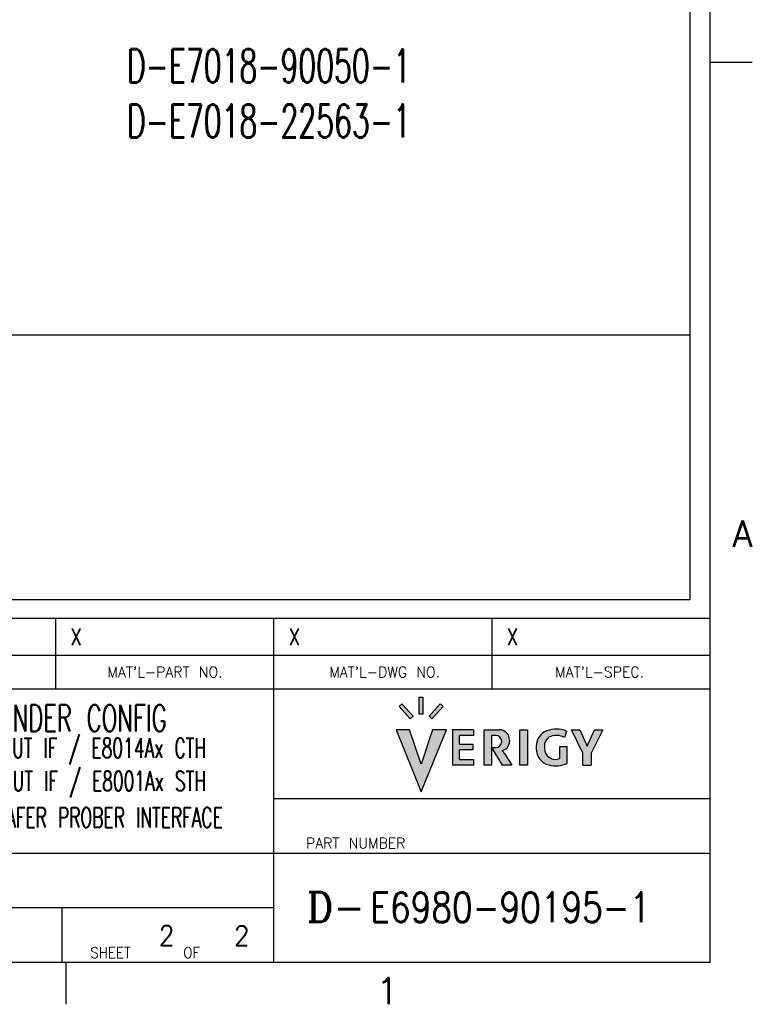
# Model space of a CAD drawing. Extents: x -1763 to 4575, y -3429 to 1051.
# Tile 158 of 193: x 3689 to 4575, y -3429 to -2238. Entities that reach past the tile are written whole.
import ezdxf

# ---------------------------------------------------------------- set-up
doc = ezdxf.new("R2010")
doc.units = 0
doc.layers.add('1', color=7, linetype='CONTINUOUS')
doc.styles.add('CONVERTER_1', font='txt.shx', dxfattribs={"width": 0.81})
doc.styles.add('CONVERTER_11', font='txt.shx', dxfattribs={"width": 0.97875000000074})
doc.styles.add('CONVERTER_2', font='txt.shx', dxfattribs={"width": 0.63})
doc.styles.add('CONVERTER_6', font='txt.shx', dxfattribs={"width": 0.9})
doc.styles.add('CONVERTER_8', font='complex.shx', dxfattribs={"width": 0.95})
doc.styles.add('CONVERTER_9', font='txt.shx', dxfattribs={"width": 0.97031249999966})

# ---------------------------------------------------------------- blocks, each defined once
blk = doc.blocks.new('TEXT__453', base_point=(-2000, -2800))
at = {"layer": '1', "color": 7, "linetype": 'CONTINUOUS'}
for p, q in [((4500, -2200), (4500, -2940)), ((4500, -2940), (2500, -2940))]:
    blk.add_line(p, q, dxfattribs=at)
at = {"layer": '1', "color": 1, "linetype": 'CONTINUOUS'}
blk.add_line((4500, -2620), (-699.9999999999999, -2620), dxfattribs=at)
blk = doc.blocks.new('ATA1_S', base_point=(-213.9843043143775, -422.2505840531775))
at = {"layer": '1', "linetype": 'CONTINUOUS'}
for color, points in [(8, [(522.1190567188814, -382.1905679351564), (521.5368598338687, -382.190567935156), (521.5368598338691, -384.7522342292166), (522.1190567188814, -384.7522342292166)]), (8, [(520.6307334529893, -385.0830112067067), (518.9422465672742, -383.2077565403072), (518.5095899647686, -383.5973222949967), (520.1980768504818, -385.4725769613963)]), (8, [(524.7395431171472, -383.1929710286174), (523.040059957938, -385.0804382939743), (523.4727165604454, -385.4700040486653), (525.1721997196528, -383.582536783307)]), (2, [(525.670251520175, -387.1122142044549), (523.5773968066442, -387.1122142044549), (521.8415499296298, -392.2937664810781), (520.07276424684, -387.1122142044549), (518.0462807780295, -387.1122142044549), (521.82623265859, -396.4855840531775)]), (8, [(529.7535090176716, -387.1122142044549), (526.5747140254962, -387.1122142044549), (526.5747140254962, -392.4800694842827), (529.7535090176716, -392.4800694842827), (529.7535090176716, -391.5951302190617), (527.6692441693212, -391.5951302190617), (527.6692441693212, -390.1629258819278), (529.6487135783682, -390.1629258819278), (529.6487135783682, -389.3129184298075), (527.6692441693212, -389.3129184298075), (527.6692441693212, -387.9855095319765), (529.7535090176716, -387.9855095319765)]), (8, [(537.9132909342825, -387.1122142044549), (536.7721850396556, -387.1122142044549), (536.7721850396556, -392.4800694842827), (537.9132909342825, -392.4800694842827)]), (8, [(549.2962807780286, -387.1122142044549), (548.0459798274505, -387.1122142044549), (546.93243789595, -389.6156608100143), (545.8188959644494, -387.1122142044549), (544.5685950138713, -387.1122142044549), (546.3202139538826, -390.6503410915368), (546.3202139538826, -392.4800694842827), (547.5446618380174, -392.4800694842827), (547.5446618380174, -390.6503410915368)])]:
    blk.add_hatch(color=color, dxfattribs=at).paths.add_polyline_path(points)
h = blk.add_hatch(color=8, dxfattribs=at)
edge = h.paths.add_edge_path()
edge.add_line((533.6486955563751, -387.1122142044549), (531.3953042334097, -387.1122142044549))
edge.add_line((531.3953042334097, -387.1122142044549), (531.3953042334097, -392.4800694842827))
edge.add_line((531.3953042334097, -392.4800694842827), (532.5014783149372, -392.4800694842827))
edge.add_line((532.5014783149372, -392.4800694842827), (532.5014783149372, -387.9855095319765))
edge.add_line((532.5014783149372, -387.9855095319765), (533.1535388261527, -387.9855095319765))
edge.add_arc((533.1535388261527, -388.8588048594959), 0.8732953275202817, 360, 450, ccw=False)
edge.add_line((534.026834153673, -388.8588048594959), (534.026834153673, -388.9170245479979))
edge.add_arc((533.1535388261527, -388.9170245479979), 0.8732953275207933, 270, 360, ccw=False)
edge.add_line((533.1535388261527, -389.7903198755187), (532.5485174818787, -389.7903198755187))
edge.add_line((532.5485174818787, -389.7903198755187), (534.164682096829, -392.4800694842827))
edge.add_line((534.164682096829, -392.4800694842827), (535.5501958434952, -392.4800694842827))
edge.add_line((535.5501958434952, -392.4800694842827), (534.4328700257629, -390.6919743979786))
edge.add_arc((532.1123345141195, -392.1420059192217), 2.7363253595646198, 31.9999999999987, 44.29296093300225)
edge.add_arc((533.8754629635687, -388.9064467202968), 1.3390528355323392, -81.60598581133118, 0)
edge.add_line((535.2145157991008, -388.9064467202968), (535.2145157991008, -388.6780344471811))
edge.add_arc((533.6486955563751, -388.6780344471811), 1.5658202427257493, 0, 90)
h = blk.add_hatch(color=8, dxfattribs=at)
edge = h.paths.add_edge_path()
edge.add_arc((542.2891291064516, -391.2108802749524), 4.191817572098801, 68.66454883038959, 109.72351309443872)
edge.add_arc((541.6996869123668, -389.5667583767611), 2.4452269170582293, 109.7235130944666, 180)
edge.add_line((539.2544599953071, -389.5667583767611), (539.2544599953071, -389.9618261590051))
edge.add_arc((541.8044823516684, -389.9618261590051), 2.5500223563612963, 180, -104.03813238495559)
edge.add_arc((542.2083775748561, -388.3464716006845), 4.215105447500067, -104.03813238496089, -65.84529084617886)
edge.add_line((543.9332067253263, -392.1925187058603), (543.9332067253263, -389.6622365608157))
edge.add_line((543.9332067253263, -389.6622365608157), (542.8037447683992, -389.6622365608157))
edge.add_line((542.8037447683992, -389.6622365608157), (542.8037447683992, -391.4608451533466))
edge.add_arc((542.1444769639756, -389.9445249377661), 1.653439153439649, 540, 293.4985067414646, ccw=False)
edge.add_line((540.491037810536, -389.9445249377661), (540.491037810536, -389.5339302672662))
edge.add_arc((542.0394585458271, -389.5339302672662), 1.5484207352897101, 450, 540, ccw=False)
edge.add_line((542.0394585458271, -387.9855095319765), (542.4220994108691, -387.9855095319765))
edge.add_arc((542.4220994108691, -390.16412087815), 2.1786113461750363, 420.3242601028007, 450, ccw=False)
edge.add_line((543.5007099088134, -388.2712535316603), (543.8142281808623, -387.306343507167))
at = {"layer": '1', "color": 7, "linetype": 'CONTINUOUS'}
for p, q in [((565.5756956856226, -422.2505840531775), (565.5756956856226, 124.9094159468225)), ((360.813465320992, -375.8162090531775), (466.5756956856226, -375.8162090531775)), ((466.5756956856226, -375.8162090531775), (565.5756956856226, -375.8162090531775)), ((466.5756956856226, -380.9755840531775), (360.813465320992, -380.9755840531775)), ((565.5756956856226, -380.9755840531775), (466.5756956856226, -380.9755840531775)), ((499.5756956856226, -422.2505840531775), (499.5756956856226, -380.9755840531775)), ((499.5756956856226, -397.4855840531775), (565.5756956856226, -397.4855840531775)), ((436.9428055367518, -405.7405840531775), (565.5756956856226, -405.7405840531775)), ((-213.9843043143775, -422.2505840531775), (565.5756956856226, -422.2505840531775))]:
    blk.add_line(p, q, dxfattribs=at)
at = {"layer": '1', "color": 1, "linetype": 'CONTINUOUS'}
for p, q in [((565.5756956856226, -286.2105840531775), (571.9256956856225, -286.2105840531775)), ((466.5756956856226, -370.3162090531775), (360.813465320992, -370.3162090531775)), ((499.5756956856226, -370.3162090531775), (466.5756956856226, -370.3162090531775)), ((466.5756956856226, -370.3162090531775), (466.5756956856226, -375.8162090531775)), ((499.5756956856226, -380.9755840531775), (499.5756956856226, -370.3162090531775)), ((532.5756956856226, -370.3162090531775), (499.5756956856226, -370.3162090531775)), ((565.5756956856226, -370.3162090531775), (532.5756956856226, -370.3162090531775)), ((532.5756956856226, -380.9755840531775), (532.5756956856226, -370.3162090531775)), ((466.5756956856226, -375.8162090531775), (466.5756956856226, -380.9755840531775)), ((335.813465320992, -413.9955840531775), (499.5756956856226, -413.9955840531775)), ((467.5475706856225, -422.2505840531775), (467.5475706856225, -413.9955840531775)), ((468.1306956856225, -422.2505840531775), (468.1306956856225, -428.6005840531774))]:
    blk.add_line(p, q, dxfattribs=at)
at = {"layer": '1', "color": 8, "linetype": 'CONTINUOUS'}
for p, q in [((521.5368598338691, -384.7522342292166), (521.5368598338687, -382.190567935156)), ((521.5368598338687, -382.190567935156), (522.1190567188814, -382.1905679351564)), ((522.1190567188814, -382.1905679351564), (522.1190567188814, -384.7522342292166)), ((518.5095899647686, -383.5973222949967), (518.9422465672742, -383.2077565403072)), ((520.1980768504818, -385.4725769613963), (518.5095899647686, -383.5973222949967)), ((518.9422465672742, -383.2077565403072), (520.6307334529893, -385.0830112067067)), ((524.7395431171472, -383.1929710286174), (523.040059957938, -385.0804382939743)), ((523.4727165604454, -385.4700040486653), (525.1721997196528, -383.582536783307)), ((525.1721997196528, -383.582536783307), (524.7395431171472, -383.1929710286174)), ((520.6307334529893, -385.0830112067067), (520.1980768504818, -385.4725769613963)), ((522.1190567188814, -384.7522342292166), (521.5368598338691, -384.7522342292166)), ((523.040059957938, -385.0804382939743), (523.4727165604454, -385.4700040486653)), ((526.5747140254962, -387.1122142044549), (526.5747140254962, -392.4800694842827)), ((529.7535090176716, -387.1122142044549), (526.5747140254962, -387.1122142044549)), ((527.6692441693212, -389.3129184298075), (527.6692441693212, -387.9855095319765)), ((529.7535090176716, -387.9855095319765), (527.6692441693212, -387.9855095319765)), ((529.7535090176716, -387.1122142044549), (529.7535090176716, -387.9855095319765)), ((531.3953042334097, -387.1122142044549), (533.6486955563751, -387.1122142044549)), ((531.3953042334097, -392.4800694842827), (531.3953042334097, -387.1122142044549)), ((532.5014783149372, -387.9855095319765), (532.5014783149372, -392.4800694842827)), ((533.1535388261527, -387.9855095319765), (532.5014783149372, -387.9855095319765)), ((536.7721850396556, -392.4800694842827), (536.7721850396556, -387.1122142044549)), ((536.7721850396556, -387.1122142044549), (537.9132909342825, -387.1122142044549)), ((537.9132909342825, -387.1122142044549), (537.9132909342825, -392.4800694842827)), ((542.4220994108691, -387.9855095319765), (542.0394585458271, -387.9855095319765)), ((543.8142281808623, -387.306343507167), (543.5007099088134, -388.2712535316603)), ((544.5685950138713, -387.1122142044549), (545.8188959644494, -387.1122142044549)), ((546.3202139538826, -390.6503410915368), (544.5685950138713, -387.1122142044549)), ((545.8188959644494, -387.1122142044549), (546.93243789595, -389.6156608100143)), ((546.93243789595, -389.6156608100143), (548.0459798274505, -387.1122142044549)), ((549.2962807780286, -387.1122142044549), (547.5446618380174, -390.6503410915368)), ((548.0459798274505, -387.1122142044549), (549.2962807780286, -387.1122142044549)), ((527.6692441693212, -389.3129184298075), (529.6487135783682, -389.3129184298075)), ((529.6487135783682, -389.3129184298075), (529.6487135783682, -390.1629258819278)), ((532.5485174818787, -389.7903198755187), (533.1535388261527, -389.7903198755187)), ((534.164682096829, -392.4800694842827), (532.5485174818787, -389.7903198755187)), ((534.026834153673, -388.9170245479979), (534.026834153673, -388.8588048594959)), ((535.2145157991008, -388.6780344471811), (535.2145157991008, -388.9064467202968)), ((539.2544599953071, -389.5667583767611), (539.2544599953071, -389.9618261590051)), ((540.491037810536, -389.5339302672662), (540.491037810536, -389.9445249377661)), ((542.8037447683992, -389.6622365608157), (543.9332067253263, -389.6622365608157)), ((542.8037447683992, -391.4608451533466), (542.8037447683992, -389.6622365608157)), ((543.9332067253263, -392.1925187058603), (543.9332067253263, -389.6622365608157)), ((527.6692441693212, -391.5951302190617), (527.6692441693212, -390.1629258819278)), ((529.6487135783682, -390.1629258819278), (527.6692441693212, -390.1629258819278)), ((534.4328700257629, -390.6919743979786), (535.5501958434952, -392.4800694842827)), ((546.3202139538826, -392.4800694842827), (546.3202139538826, -390.6503410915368)), ((547.5446618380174, -390.6503410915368), (547.5446618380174, -392.4800694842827)), ((529.7535090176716, -392.4800694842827), (526.5747140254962, -392.4800694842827)), ((527.6692441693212, -391.5951302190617), (529.7535090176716, -391.5951302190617)), ((529.7535090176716, -391.5951302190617), (529.7535090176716, -392.4800694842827)), ((532.5014783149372, -392.4800694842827), (531.3953042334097, -392.4800694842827)), ((535.5501958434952, -392.4800694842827), (534.164682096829, -392.4800694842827)), ((537.9132909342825, -392.4800694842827), (536.7721850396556, -392.4800694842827)), ((546.3202139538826, -392.4800694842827), (547.5446618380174, -392.4800694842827))]:
    blk.add_line(p, q, dxfattribs=at)
at = {"layer": '1', "color": 2, "linetype": 'CONTINUOUS'}
for p, q in [((520.07276424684, -387.1122142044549), (518.0462807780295, -387.1122142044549)), ((518.0462807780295, -387.1122142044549), (521.82623265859, -396.4855840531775)), ((521.8415499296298, -392.2937664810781), (520.07276424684, -387.1122142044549)), ((521.82623265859, -396.4855840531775), (525.670251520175, -387.1122142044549)), ((523.5773968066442, -387.1122142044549), (521.8415499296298, -392.2937664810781)), ((525.670251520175, -387.1122142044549), (523.5773968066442, -387.1122142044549))]:
    blk.add_line(p, q, dxfattribs=at)
at = {"layer": '1', "color": 8, "linetype": 'CONTINUOUS'}
for centre, radius, start, end in [((533.1535388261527, -388.8588048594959), 0.87329532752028, 0, 90), ((533.6486955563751, -388.6780344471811), 1.56582024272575, 0, 90), ((541.6996869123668, -389.5667583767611), 2.44522691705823, 109.7235130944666, 180), ((542.0394585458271, -389.5339302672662), 1.54842073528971, 90, 180), ((542.2891291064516, -391.2108802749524), 4.1918175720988, 68.66454883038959, 109.72351309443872), ((542.4220994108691, -390.16412087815), 2.17861134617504, 60.32426010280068, 90), ((533.1535388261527, -388.9170245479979), 0.87329532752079, -90, 0), ((533.8754629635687, -388.9064467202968), 1.33905283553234, -81.60598581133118, 0), ((532.1123345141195, -392.1420059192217), 2.73632535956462, 31.9999999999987, 44.29296093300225), ((541.8044823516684, -389.9618261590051), 2.5500223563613, 180, -104.03813238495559), ((542.1444769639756, -389.9445249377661), 1.65343915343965, 180, -66.50149325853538), ((542.2083775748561, -388.3464716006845), 4.21510544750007, -104.03813238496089, -65.84529084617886)]:
    blk.add_arc(centre, radius, start, end, dxfattribs=at)
at = {"layer": '1', "color": 1}
for s, height, style, width, p in [('PART NUMBER', 1.60000000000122, 'CONVERTER_9', 0.97031249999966, (504.4458138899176, -405.0451243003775)), ('D-', 4.5, 'CONVERTER_8', 0.95, (504.5599345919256, -416.1542082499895)), ('2', 3, 'CONVERTER_6', 0.9, (482.2089925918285, -419.7158329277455)), ('2', 3, 'CONVERTER_6', 0.9, (493.5687990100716, -419.7342445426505))]:
    blk.add_text(s, height=height, dxfattribs=dict(at, style=style, width=width)).set_placement(p)
at = {"layer": '1', "color": 7, "char_height": 4, "style": 'CONVERTER_11'}
for s, insert, attachment_point in [('A', (571.9256956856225, -357.4805840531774), 6), ('1', (516.7281956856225, -428.6005840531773), 8)]:
    blk.add_mtext(s, dxfattribs=dict(at, insert=insert, attachment_point=attachment_point))
at = {"layer": '1', "color": 1}
for s, insert, char_height, attachment_point, style in [('X', (468.8103673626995, -373.0662090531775), 2.5, 4, 'CONVERTER_1'), ('X', (501.8103673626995, -373.0662090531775), 2.5, 4, 'CONVERTER_1'), ('X', (534.8103673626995, -373.0662090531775), 2.5, 4, 'CONVERTER_1'), ("MAT'L-PART NO.", (483.1120381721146, -378.3958965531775), 1.6, 5, 'CONVERTER_9'), ("MAT'L-DWG NO.", (516.3279624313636, -378.3958965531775), 1.6, 5, 'CONVERTER_9'), ("MAT'L-SPEC.", (548.8273315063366, -378.3958965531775), 1.6, 5, 'CONVERTER_9'), ('CYLINDER CONFIG', (468.2592506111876, -385.3580840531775), 4, 5, 'CONVERTER_2'), ('E8009L DUT IF / E8014Ax CTH', (468.2592506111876, -390.3580840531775), 3, 5, 'CONVERTER_2'), ('E8009A DUT IF / E8001Ax STH', (468.2592506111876, -395.3580840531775), 3, 5, 'CONVERTER_2'), ('E7018xx WAFER PROBER INTERFACE', (468.2592506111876, -400.3580840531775), 3, 5, 'CONVERTER_2'), ('E6980-90195-1', (514.1725095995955, -413.9455840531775), 4.5, 4, 'CONVERTER_1'), ('SHEET      OF', (480.1190535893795, -420.7980499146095), 1.65, 5, 'CONVERTER_6')]:
    blk.add_mtext(s, dxfattribs=dict(at, insert=insert, char_height=char_height, attachment_point=attachment_point, style=style))
blk = doc.blocks.new('Z-STACK', base_point=(-660.9662464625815, -2613.082057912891))
at = {"layer": '1', "color": 7, "insert": (3818.879754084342, -2380.984396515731), "char_height": 39.99999999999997, "attachment_point": 7, "style": 'CONVERTER_2'}
blk.add_mtext('D-E7018-90050-1\\PD-E7018-22563-1', dxfattribs=at)

msp = doc.modelspace()

# ---------------------------------------------------------------- block references
at = {"layer": '1', "xscale": 8, "yscale": 8, "zscale": 8}
msp.add_blockref('ATA1_S', (-1711.87443451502, -3378.00467242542), dxfattribs=at)
at = {"layer": '1'}
for name, p in [('TEXT__453', (-2000, -2800)), ('Z-STACK', (-660.9662464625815, -2613.082057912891))]:
    msp.add_blockref(name, p, dxfattribs=at)

doc.saveas('drawing.dxf')
